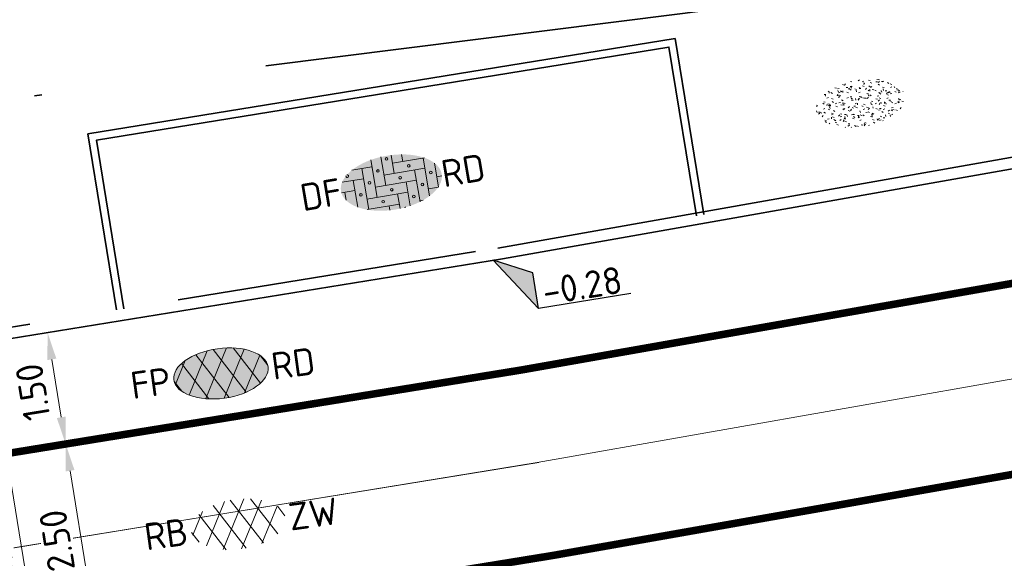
# Model space of a CAD drawing. Header units: metres. Extents: x 0 to 269924, y 0 to 933292.
# Tile 156 of 247: x 134489.69 to 134502.77, y 466567.3 to 466574.46. Entities that reach past the tile are written whole.
import ezdxf
from ezdxf import colors
from ezdxf.entities.mleader import LeaderData, LeaderLine
from ezdxf.enums import TextEntityAlignment as Align
from ezdxf.math import Vec2, Vec3

# ---------------------------------------------------------------- set-up
doc = ezdxf.new("R2010")
doc.units = ezdxf.units.M
for name, pattern in [('VH-OPSLUITBAND_100X200', [16, 8, -2, 4, -2]), ('VH-OPSLUITBAND_150X250', [24, 16, -2, 4, -2]), ('VW-1-1_STREEP', [2, 1, -1]), ('XX-PROJECTGRENS', [18, 12, -3, 0, -3])]:
    doc.linetypes.add(name, pattern=pattern)
for name, color, linetype, lineweight in [('B-WE-VH-M', 7, 'Continuous', 18), ('N-WE-KG-GRENS_PROJECT-G', 7, 'XX-PROJECTGRENS', 35), ('N-WE-VH-KANTOPSLUITING_OPSLUITBAND_100X200-G', 150, 'VH-OPSLUITBAND_100X200', 35), ('N-WE-VH-KANTOPSLUITING_OPSLUITBAND_150X250-G', 150, 'VH-OPSLUITBAND_150X250', 35), ('N-WE-VH-KANTOPSLUITING_VOORKANTBAND-G', 50, 'Continuous', 35), ('N-WE-VH-VERHARDING-T18', 10, 'Continuous', 18), ('N-WE-VH-VERHARDING_ASFALT-S', 7, 'Continuous', 18), ('N-WE-VH-VERHARDING_STRAATBAKSTEEN-S', 7, 'Continuous', 18), ('N-WE-VW-MARKERING_LANGS_STREEP_11_010-G', 7, 'VW-1-1_STREEP', 13), ('X-XX-AL-HOOGTELABEL-S', 7, 'Continuous', 25)]:
    doc.layers.add(name, color=color, linetype=linetype, lineweight=lineweight)
doc.layers.add('N-WE-GR-GRAS-S', color=7, linetype='Continuous', lineweight=18, true_color=0x00a500)
doc.layers.add('X-XX-AL-HULPLIJN-G', color=30, linetype='Continuous', lineweight=18, plot=False)
doc.styles.add('NLCS-ISO', font='NLCS-ISO.ttf')
doc.styles.add('NLCS-ISO-M200-T18', font='NLCS-ISO.ttf', dxfattribs={"height": 0.36})
doc.dimstyles.new('NLCS-M200-T18-PIJL_L2_H2', dxfattribs={"dimscale": 0.2, "dimtxt": 2.5, "dimasz": 1.8, "dimexe": 2, "dimexo": 2, "dimgap": 0.7, "dimtad": 1, "dimzin": 0, "dimdsep": 46, "dimtxsty": 'NLCS-ISO-M200-T18', "dimcen": 0, "dimdle": 2, "dimclrd": 256, "dimclre": 256, "dimclrt": 10, "dimazin": 0, "dimtfac": 1, "dimtdec": 3, "dimtofl": 0, "dimtmove": 0, "dimatfit": 3, "dimfxl": 2, "dimfxlon": 1, "dimtfillclr": 256, "dimtolj": 1, "dimtzin": 0, "dimlwd": -1, "dimlwe": -1, "dimarcsym": 0})

# ---------------------------------------------------------------- blocks, each defined once
blk = doc.blocks.new('*D565')
at = {"layer": 'B-WE-VH-M', "transparency": 16777216}
for p, q in [((134490.695, 466568.881), (134489.905, 466568.752)), ((134490.643, 466566.704), (134490.358, 466568.461)), ((134491.096, 466566.413), (134490.306, 466566.285))]:
    blk.add_line(p, q, dxfattribs=at)
for points in [[(134490.299, 466568.452), (134490.417, 466568.471), (134490.3, 466568.817)], [(134490.584, 466566.695), (134490.703, 466566.714), (134490.701, 466566.349)]]:
    blk.add_solid(points, dxfattribs=at)
at = {"layer": 'Defpoints', "color": 0, "transparency": 16777216}
for p in [(134491.664, 466569.038), (134490.3, 466568.817), (134492.065, 466566.571)]:
    blk.add_point(p, dxfattribs=at)
at = {"layer": 'B-WE-VH-M', "color": 10, "transparency": 16777216, "insert": (134490.185, 466567.532), "char_height": 0.36, "attachment_point": 5, "rotation": 99.2315, "style": 'NLCS-ISO-M200-T18', "bg_fill": 3, "box_fill_scale": 1.1, "bg_fill_color": 256, "bg_fill_true_color": 13158600, "bg_fill_transparency": 0}
blk.add_mtext('\\A1;2.50', dxfattribs=at)
blk = doc.blocks.new('*D566')
at = {"layer": 'B-WE-VH-M', "transparency": 16777216}
for p, q in [((134490.454, 466570.361), (134489.665, 466570.233)), ((134490.242, 466569.172), (134490.117, 466569.942)), ((134490.695, 466568.881), (134489.905, 466568.752))]:
    blk.add_line(p, q, dxfattribs=at)
for points in [[(134490.058, 466569.932), (134490.176, 466569.952), (134490.059, 466570.297)], [(134490.183, 466569.162), (134490.301, 466569.182), (134490.3, 466568.817)]]:
    blk.add_solid(points, dxfattribs=at)
at = {"layer": 'Defpoints', "color": 0, "transparency": 16777216}
for p in [(134491.423, 466570.519), (134490.059, 466570.297), (134491.664, 466569.038)]:
    blk.add_point(p, dxfattribs=at)
at = {"layer": 'B-WE-VH-M', "color": 10, "transparency": 16777216, "insert": (134489.864, 466569.506), "char_height": 0.36, "attachment_point": 5, "rotation": 99.2315, "style": 'NLCS-ISO-M200-T18', "bg_fill": 3, "box_fill_scale": 1.1, "bg_fill_color": 256, "bg_fill_true_color": 13158600, "bg_fill_transparency": 0}
blk.add_mtext('\\A1;1.50', dxfattribs=at)
blk = doc.blocks.new('*D567')
at = {"layer": 'B-WE-VH-M', "transparency": 16777216}
for p, q in [((134489.665, 466570.233), (134488.875, 466570.105)), ((134489.327, 466569.814), (134490.094, 466565.095)), ((134490.547, 466564.804), (134489.757, 466564.676))]:
    blk.add_line(p, q, dxfattribs=at)
for points in [[(134489.268, 466569.804), (134489.387, 466569.823), (134489.27, 466570.169)], [(134490.035, 466565.086), (134490.154, 466565.105), (134490.152, 466564.74)]]:
    blk.add_solid(points, dxfattribs=at)
at = {"layer": 'Defpoints', "color": 0, "transparency": 16777216}
for p in [(134491.423, 466570.519), (134492.306, 466565.09), (134490.152, 466564.74)]:
    blk.add_point(p, dxfattribs=at)
at = {"layer": 'B-WE-VH-M', "color": 10, "transparency": 16777216, "insert": (134489.395, 466567.403), "char_height": 0.36, "attachment_point": 5, "rotation": 99.2315, "style": 'NLCS-ISO-M200-T18', "bg_fill": 3, "box_fill_scale": 1.1, "bg_fill_color": 256, "bg_fill_true_color": 13158600, "bg_fill_transparency": 0}
blk.add_mtext('\\A1;5.50', dxfattribs=at)
blk = doc.blocks.new('*U646')
for p, q in [((2.434, -1.295), (0, 0)), ((0, 0), (2.383, -3.696)), ((2.383, -3.696), (2.434, -1.295)), ((8.586, -3.826), (2.383, -3.696))]:
    blk.add_line(p, q)
blk.add_solid([(2.434, -1.295), (0, 0), (2.383, -3.696)])
at = {"style": 'NLCS-ISO'}
blk.add_attdef('...', text='', height=1.8, rotation=358.79338, dxfattribs=at).set_placement((5.476, -4.18), align=Align.BOTTOM_CENTER)
blk = doc.blocks.new('SVH-ASFALT_KL-SO')
at = {"ltscale": 0.1}
for p, q in [((-2.513, -1.227), (-0.921, 1.531)), ((0.086, -1.734), (-1.71, 1.377)), ((-1.449, -1.613), (0.372, 1.541)), ((1.263, -1.545), (-0.531, 1.563)), ((2.285, -1.086), (0.804, 1.48)), ((-3.323, -0.402), (-2.467, 1.081)), ((-1.248, -1.653), (-2.733, 0.92)), ((-0.237, -1.742), (1.516, 1.294)), ((1.146, -1.576), (2.491, 0.753)), ((2.913, 0.056), (2.533, 0.714)), ((-2.964, -0.909), (-3.374, -0.2))]:
    blk.add_line(p, q, dxfattribs=at)
at = {"style": 'NLCS-ISO'}
blk.add_attdef('FUNCTIE_VERHARDING', text='', height=1.8, dxfattribs=at).set_placement((-3.623, -0.086), align=Align.MIDDLE_RIGHT)
blk.add_attdef('KLEUR', text='', height=1.8, dxfattribs=at).set_placement((3.167, -0.086), align=Align.MIDDLE_LEFT)
at = {"style": 'NLCS-ISO', "flags": 1}
blk.add_attdef('FUNCTIE', text='', height=1.8, dxfattribs=at).set_placement((0.116, -3.585), align=Align.MIDDLE_CENTER)
blk = doc.blocks.new('SVH-ASFALT_FP_KL-SO')
at = {"true_color": 0xa50000}
h = blk.add_hatch(color=14, dxfattribs=at)
h.dxf.hatch_style = 1
edge = h.paths.add_edge_path()
edge.add_ellipse((0, 0), major_axis=(0.631, 0), ratio=0.525613, start_angle=0, end_angle=360)
at = {"ltscale": 0.1}
for p, q in [((-0.457, -0.228), (-0.139, 0.323)), ((0.063, -0.33), (-0.296, 0.292)), ((-0.244, -0.305), (0.12, 0.325)), ((0.298, -0.292), (-0.061, 0.33)), ((-0.002, -0.331), (0.349, 0.276)), ((0.503, -0.2), (0.206, 0.313)), ((-0.619, -0.063), (-0.448, 0.233)), ((-0.204, -0.314), (-0.501, 0.201)), ((0.275, -0.298), (0.544, 0.168)), ((0.628, 0.028), (0.552, 0.16)), ((-0.547, -0.165), (-0.629, -0.023))]:
    blk.add_line(p, q, dxfattribs=at)
at = {"layer": 'X-XX-AL-HULPLIJN-G'}
blk.add_ellipse((0, 0), major_axis=(0.631, 0), ratio=0.525613, dxfattribs=at)
at = {"style": 'NLCS-ISO'}
blk.add_attdef('RB', text='', height=0.36, dxfattribs=at).set_placement((-0.679, 0), align=Align.MIDDLE_RIGHT)
blk.add_attdef('RD', text='', height=0.36, dxfattribs=at).set_placement((0.679, 0), align=Align.MIDDLE_LEFT)
blk = doc.blocks.new('SVH-SBS_DIKFORMAAT_ELLEBOOG_KL-SO')
h = blk.add_hatch(color=254)
edge = h.paths.add_edge_path()
edge.add_ellipse((1.092, 0.124), major_axis=(3.395, 0), ratio=0.533267, start_angle=0, end_angle=360)
for p, q in [((-1.354, 1.38), (0, 1.38)), ((-0.69, 1.38), (-0.69, -1.38)), ((0, 1.839), (0, -0.69)), ((0.69, 1.922), (0.69, 0)), ((1.38, 1.928), (1.38, 0.69)), ((1.38, 1.38), (3.537, 1.38)), ((2.07, 1.858), (2.07, 1.38)), ((3.45, 1.38), (3.45, -1.178)), ((-2.133, 0.69), (-0.69, 0.69)), ((-1.38, 0.69), (-1.38, -1.117)), ((0.69, 0.69), (3.45, 0.69)), ((2.76, 0.69), (2.76, -1.452)), ((4.14, 0.921), (4.14, -0.672)), ((-2.295, 0), (-1.38, 0)), ((0, 0), (2.76, 0)), ((4.14, 0), (4.478, 0)), ((-2.07, 0), (-2.07, -0.535)), ((2.07, 0), (2.07, -1.609)), ((-0.69, -0.69), (2.07, -0.69)), ((1.38, -0.69), (1.38, -1.679)), ((3.45, -0.69), (4.124, -0.69)), ((-0.797, -1.38), (1.38, -1.38)), ((0.69, -1.38), (0.69, -1.673)), ((2.76, -1.38), (2.98, -1.38))]:
    blk.add_line(p, q)
for centre in [(1.035, 1.725), (0.345, 1.035), (2.415, 1.035), (-0.345, 0.345), (1.725, 0.345), (3.795, 0.345), (-1.035, -0.345), (1.035, -0.345), (3.105, -0.345), (0.345, -1.035), (2.415, -1.035)]:
    blk.add_circle(centre, 0.0881)
for centre, start, end in [((-1.725, 1.035), 158.91241, 101.19023), ((1.725, -1.725), 59.09113, 132.34328)]:
    blk.add_arc(centre, 0.0881, start, end)
at = {"style": 'NLCS-ISO'}
blk.add_attdef('FORMAAT', text='', height=1.8, dxfattribs=at).set_placement((-2.303, 0.124), align=Align.MIDDLE_RIGHT)
blk.add_attdef('KLEUR', text='', height=1.8, dxfattribs=at).set_placement((4.487, 0.124), align=Align.MIDDLE_LEFT)
at = {"style": 'NLCS-ISO', "flags": 1}
blk.add_attdef('FUNCTIE', text='', height=1.8, dxfattribs=at).set_placement((0.116, -3.585), align=Align.MIDDLE_CENTER)
blk = doc.blocks.new('SGR-GRAS_01-SO')
at = {"ltscale": 0.1}
for p, q in [((-0.939, 0.84), (-1.004, 0.878)), ((-0.576, 0.919), (-0.64, 0.957)), ((-0.562, 0.919), (-0.509, 0.972)), ((-0.212, 0.998), (-0.269, 1.031)), ((0.073, 0.993), (0.138, 1.031)), ((0.239, 0.923), (0.312, 0.942)), ((0.317, 0.814), (0.304, 0.888)), ((0.594, 0.925), (0.522, 0.945)), ((0.912, 0.894), (0.907, 0.925)), ((1.012, 0.869), (0.947, 0.906)), ((-1.448, 0.644), (-1.521, 0.664)), ((-1.469, 0.576), (-1.482, 0.65)), ((-1.427, 0.476), (-1.354, 0.496)), ((-1.302, 0.761), (-1.324, 0.774)), ((-1.284, 0.684), (-1.278, 0.759)), ((-1.154, 0.647), (-1.207, 0.7)), ((-0.968, 0.512), (-0.915, 0.565)), ((-0.893, 0.496), (-0.965, 0.515)), ((-0.923, 0.418), (-0.858, 0.456)), ((-0.892, 0.812), (-0.817, 0.812)), ((-0.873, 0.655), (-0.886, 0.729)), ((-0.871, 0.625), (-0.799, 0.644)), ((-0.804, 0.474), (-0.869, 0.511)), ((-0.73, 0.647), (-0.783, 0.7)), ((-0.689, 0.607), (-0.682, 0.682)), ((-0.441, 0.553), (-0.506, 0.59)), ((-0.427, 0.785), (-0.499, 0.804)), ((-0.425, 0.706), (-0.36, 0.743)), ((-0.305, 0.647), (-0.358, 0.7)), ((-0.317, 0.812), (-0.242, 0.812)), ((-0.316, 0.774), (-0.244, 0.793)), ((-0.278, 0.735), (-0.291, 0.809)), ((-0.078, 0.632), (-0.143, 0.669)), ((-0.093, 0.53), (-0.087, 0.604)), ((-0.002, 0.47), (0.071, 0.489)), ((0.128, 0.636), (0.056, 0.656)), ((0.119, 0.647), (0.066, 0.7)), ((0.286, 0.711), (0.221, 0.748)), ((0.258, 0.812), (0.333, 0.812)), ((0.322, 0.565), (0.375, 0.618)), ((0.429, 0.477), (0.494, 0.514)), ((0.543, 0.647), (0.49, 0.7)), ((0.502, 0.452), (0.509, 0.527)), ((0.554, 0.619), (0.626, 0.638)), ((0.649, 0.79), (0.584, 0.827)), ((0.684, 0.487), (0.611, 0.507)), ((0.784, 0.423), (0.719, 0.461)), ((0.833, 0.812), (0.908, 0.812)), ((0.967, 0.647), (0.914, 0.7)), ((0.927, 0.764), (0.992, 0.802)), ((1.15, 0.777), (1.077, 0.796)), ((1.147, 0.502), (1.082, 0.54)), ((1.098, 0.375), (1.104, 0.45)), ((1.109, 0.767), (1.182, 0.787)), ((1.392, 0.647), (1.339, 0.7)), ((1.424, 0.463), (1.496, 0.483)), ((1.51, 0.581), (1.445, 0.619)), ((1.607, 0.407), (1.594, 0.481)), ((-1.964, -0.07), (-1.977, 0.004)), ((-1.93, 0.188), (-1.925, 0.244)), ((-1.893, 0.237), (-1.921, 0.253)), ((-1.668, 0.023), (-1.595, 0.043)), ((-1.596, 0.241), (-1.649, 0.294)), ((-1.53, 0.316), (-1.595, 0.353)), ((-1.517, 0.187), (-1.442, 0.187)), ((-1.358, 0.206), (-1.431, 0.226)), ((-1.421, 0.131), (-1.356, 0.168)), ((-1.369, 0.009), (-1.382, 0.083)), ((-1.375, 0.106), (-1.322, 0.159)), ((-1.334, 0.111), (-1.328, 0.186)), ((-1.167, 0.395), (-1.232, 0.432)), ((-1.172, 0.241), (-1.225, 0.294)), ((-1.112, 0.172), (-1.04, 0.192)), ((-1.032, 0.028), (-1.097, 0.066)), ((-0.942, 0.187), (-0.867, 0.187)), ((-0.803, 0.057), (-0.875, 0.077)), ((-0.747, 0.241), (-0.8, 0.294)), ((-0.773, 0.089), (-0.786, 0.163)), ((-0.739, 0.034), (-0.732, 0.109)), ((-0.669, 0.107), (-0.734, 0.145)), ((-0.557, 0.321), (-0.485, 0.34)), ((-0.337, 0.347), (-0.41, 0.366)), ((-0.323, 0.241), (-0.376, 0.294)), ((-0.306, 0.186), (-0.371, 0.224)), ((-0.367, 0.187), (-0.292, 0.187)), ((-0.243, 0.017), (-0.17, 0.036)), ((-0.178, 0.169), (-0.191, 0.242)), ((-0.143, -0.043), (-0.137, 0.032)), ((-0.085, 0.159), (-0.032, 0.212)), ((-0.069, 0.189), (-0.004, 0.227)), ((0.057, 0.265), (-0.008, 0.303)), ((0.101, 0.241), (0.048, 0.294)), ((0.218, 0.198), (0.146, 0.217)), ((0.208, 0.187), (0.283, 0.187)), ((0.313, 0.166), (0.385, 0.185)), ((0.42, 0.344), (0.355, 0.382)), ((0.417, 0.248), (0.404, 0.322)), ((0.526, 0.241), (0.472, 0.294)), ((0.555, -0.022), (0.49, 0.015)), ((0.774, 0.049), (0.701, 0.069)), ((0.783, 0.187), (0.858, 0.187)), ((0.918, 0.057), (0.853, 0.094)), ((0.868, 0.315), (0.941, 0.334)), ((0.95, 0.241), (0.897, 0.294)), ((1.012, 0.328), (0.999, 0.402)), ((1.239, 0.338), (1.167, 0.358)), ((1.183, 0.011), (1.255, 0.03)), ((1.206, 0.212), (1.259, 0.265)), ((1.282, 0.136), (1.217, 0.173)), ((1.283, 0.248), (1.348, 0.286)), ((1.374, 0.241), (1.321, 0.294)), ((1.358, 0.187), (1.433, 0.187)), ((1.645, 0.215), (1.58, 0.252)), ((1.693, 0.298), (1.7, 0.373)), ((1.795, 0.19), (1.722, 0.209)), ((1.738, 0.159), (1.81, 0.179)), ((1.798, 0.241), (1.745, 0.294)), ((1.933, 0.187), (1.948, 0.187)), ((-1.918, -0.157), (-1.854, -0.119)), ((-1.824, -0.083), (-1.897, -0.064)), ((-1.759, -0.13), (-1.823, -0.092)), ((-1.782, -0.301), (-1.729, -0.248)), ((-1.613, -0.166), (-1.667, -0.113)), ((-1.395, -0.051), (-1.46, -0.013)), ((-1.385, -0.462), (-1.378, -0.387)), ((-1.353, -0.281), (-1.281, -0.261)), ((-1.269, -0.232), (-1.341, -0.212)), ((-1.261, -0.417), (-1.326, -0.38)), ((-1.189, -0.166), (-1.242, -0.113)), ((-1.065, -0.386), (-1, -0.348)), ((-0.897, -0.338), (-0.962, -0.301)), ((-0.765, -0.166), (-0.818, -0.113)), ((-0.798, -0.132), (-0.726, -0.112)), ((-0.713, -0.381), (-0.786, -0.361)), ((-0.674, -0.477), (-0.687, -0.403)), ((-0.534, -0.259), (-0.599, -0.222)), ((-0.567, -0.098), (-0.502, -0.061)), ((-0.491, -0.248), (-0.438, -0.195)), ((-0.484, -0.436), (-0.411, -0.416)), ((-0.341, -0.166), (-0.394, -0.113)), ((-0.248, -0.091), (-0.32, -0.072)), ((-0.171, -0.18), (-0.236, -0.143)), ((-0.078, -0.398), (-0.091, -0.324)), ((0.084, -0.166), (0.031, -0.113)), ((0.072, -0.287), (0.144, -0.268)), ((0.192, -0.101), (0.127, -0.064)), ((0.308, -0.24), (0.235, -0.221)), ((0.327, -0.468), (0.262, -0.43)), ((0.287, -0.327), (0.352, -0.289)), ((0.452, -0.12), (0.459, -0.046)), ((0.508, -0.166), (0.455, -0.113)), ((0.517, -0.318), (0.504, -0.244)), ((0.69, -0.389), (0.625, -0.351)), ((0.627, -0.138), (0.7, -0.119)), ((0.785, -0.039), (0.85, -0.002)), ((0.863, -0.389), (0.791, -0.37)), ((0.799, -0.195), (0.852, -0.142)), ((0.932, -0.166), (0.879, -0.113)), ((0.942, -0.442), (1.014, -0.423)), ((1.053, -0.31), (0.988, -0.272)), ((1.048, -0.198), (1.054, -0.123)), ((1.112, -0.239), (1.099, -0.165)), ((1.329, -0.1), (1.256, -0.08)), ((1.356, -0.166), (1.303, -0.113)), ((1.416, -0.231), (1.351, -0.193)), ((1.497, -0.293), (1.569, -0.274)), ((1.639, -0.268), (1.704, -0.231)), ((1.643, -0.275), (1.65, -0.2)), ((1.707, -0.159), (1.694, -0.085)), ((1.779, -0.152), (1.715, -0.114)), ((1.781, -0.166), (1.728, -0.113)), ((1.884, -0.248), (1.812, -0.229)), ((-1.624, -0.496), (-1.689, -0.459)), ((-1.631, -0.572), (-1.684, -0.519)), ((-1.567, -0.438), (-1.492, -0.438)), ((-1.535, -0.657), (-1.498, -0.636)), ((-1.269, -0.557), (-1.282, -0.483)), ((-1.207, -0.572), (-1.26, -0.519)), ((-1.179, -0.67), (-1.252, -0.651)), ((-1.126, -0.784), (-1.191, -0.746)), ((-1.039, -0.585), (-0.967, -0.565)), ((-0.992, -0.438), (-0.917, -0.438)), ((-0.898, -0.654), (-0.845, -0.601)), ((-0.783, -0.572), (-0.836, -0.519)), ((-0.763, -0.705), (-0.828, -0.667)), ((-0.789, -0.539), (-0.782, -0.464)), ((-0.725, -0.889), (-0.652, -0.869)), ((-0.709, -0.902), (-0.644, -0.864)), ((-0.624, -0.819), (-0.696, -0.799)), ((-0.399, -0.626), (-0.464, -0.588)), ((-0.417, -0.438), (-0.342, -0.438)), ((-0.358, -0.572), (-0.411, -0.519)), ((-0.158, -0.529), (-0.23, -0.51)), ((-0.211, -0.614), (-0.146, -0.577)), ((-0.193, -0.616), (-0.187, -0.541)), ((-0.169, -0.74), (-0.097, -0.72)), ((-0.036, -0.547), (-0.101, -0.509)), ((0.066, -0.572), (0.013, -0.519)), ((0.158, -0.438), (0.233, -0.438)), ((0.397, -0.678), (0.325, -0.659)), ((0.386, -0.591), (0.459, -0.572)), ((0.393, -0.601), (0.446, -0.548)), ((0.462, -0.834), (0.397, -0.797)), ((0.402, -0.693), (0.409, -0.618)), ((0.49, -0.572), (0.437, -0.519)), ((0.617, -0.884), (0.604, -0.81)), ((0.643, -0.843), (0.708, -0.806)), ((0.733, -0.438), (0.808, -0.438)), ((0.825, -0.755), (0.76, -0.718)), ((0.914, -0.572), (0.861, -0.519)), ((0.953, -0.827), (0.88, -0.808)), ((0.998, -0.77), (1.004, -0.696)), ((1.188, -0.676), (1.123, -0.639)), ((1.141, -0.556), (1.206, -0.518)), ((1.212, -0.805), (1.199, -0.731)), ((1.256, -0.746), (1.328, -0.727)), ((1.339, -0.572), (1.286, -0.519)), ((1.308, -0.438), (1.383, -0.438)), ((1.419, -0.538), (1.346, -0.518)), ((1.551, -0.597), (1.486, -0.56)), ((1.684, -0.547), (1.736, -0.495)), ((1.713, -0.522), (1.71, -0.519)), ((-0.836, -0.943), (-0.853, -0.926)), ((-0.582, -0.994), (-0.587, -0.97)), ((-0.376, -0.979), (-0.429, -0.926)), ((-0.265, -0.992), (-0.33, -0.955)), ((-0.068, -0.968), (-0.141, -0.948)), ((-0.014, -1.008), (0.039, -0.955)), ((0.048, -0.979), (-0.005, -0.926)), ((0.021, -0.964), (0.008, -0.89)), ((0.099, -0.913), (0.034, -0.876)), ((0.172, -1.037), (0.218, -1.024)), ((0.472, -0.979), (0.419, -0.926)), ((0.701, -0.895), (0.773, -0.876)), ((0.856, -0.938), (0.844, -0.926))]:
    blk.add_line(p, q, dxfattribs=at)
at = {"ltscale": 0.1, "style": 'NLCS-ISO'}
blk.add_attdef('TYPE', text='', height=0.5, dxfattribs=at).set_placement((3.471, -0.016), align=Align.MIDDLE_CENTER)

msp = doc.modelspace()

# ---------------------------------------------------------------- linework, layer by layer
at = {"layer": 'N-WE-KG-GRENS_PROJECT-G', "flags": 128}
msp.add_lwpolyline([(133942.152, 466524.013), (133955.533, 466522.507), (133956.145, 466521.626), (133962.811, 466521.355), (133963.543, 466522.67), (133965.054, 466522.563), (133965.551, 466521.193), (133981.5, 466520.334), (133981.565, 466520.896), (133982.028, 466520.86), (133994.134, 466520.33), (133994.151, 466519.671), (134009.067, 466519.478), (134013.911, 466519.512), (134027.732, 466519.636), (134028.693, 466519.554), (134034.796, 466519.611), (134050.86, 466519.659), (134068.501, 466520.152), (134071.254, 466520.237), (134077.26, 466520.692), (134094.041, 466522.635), (134101.385, 466523.282), (134101.428, 466523.91), (134128.995, 466527.092), (134141.938, 466528.627), (134148.421, 466529.392), (134148.476, 466529.087), (134157.108, 466530.24), (134157.762, 466530.339), (134157.953, 466529.076), (134163.706, 466529.946), (134172.69, 466531.055), (134201.838, 466535.069), (134202.197, 466534.878), (134203.304, 466535.042), (134208.161, 466535.722), (134214.682, 466536.673), (134215.15, 466536.846), (134235.766, 466539.754), (134239.587, 466540.449), (134251.117, 466542.218), (134251.536, 466542.09), (134264.479, 466543.833), (134264.487, 466544.317), (134273.56, 466545.641), (134273.608, 466545.287), (134285.679, 466546.863), (134299.118, 466548.971), (134309.192, 466550.345), (134329.805, 466553.659), (134341.526, 466555.206), (134346.97, 466556.112), (134351.977, 466556.025), (134358.949, 466556.887), (134359.186, 466557.313), (134365.426, 466557.917), (134389.225, 466560.758), (134395.395, 466561.519), (134400.633, 466562.019), (134418.638, 466563.907), (134426.404, 466566.343), (134432.472, 466567.14), (134437.532, 466567.422), (134444.848, 466568.25), (134448.277, 466568.388), (134484.594, 466572.762), (134486.539, 466572.966), (134490.599, 466573.546), (134498.499, 466574.536), (134514.318, 466576.701), (134542.397, 466581.367), (134546.702, 466582.122), (134551.593, 466582.441), (134551.871, 466583.179), (134557.906, 466584.406), (134558.276, 466584.115), (134567.36, 466586.004), (134582.717, 466588.715), (134583.108, 466588.972), (134590.444, 466590.398), (134630.038, 466598.271), (134633.264, 466598.923), (134632.087, 466604.993), (134646.051, 466607.537), (134647.414, 466607.429), (134666.972, 466611.405), (134675.342, 466617.463), (134674.819, 466607.593), (134696.995, 466610.537), (134702.172, 466611.327), (134706.525, 466612.071), (134709.085, 466612.323), (134712.087, 466612.776), (134715, 466613.203), (134716.349, 466613.229), (134723.364, 466613.968), (134738.981, 466616.639), (134746.062, 466617.28), (134746.09, 466616.641), (134760.121, 466618.861), (134759.993, 466619.829), (134768.446, 466621.137), (134784.615, 466623.738), (134787.541, 466625.072), (134796.772, 466626.479), (134796.899, 466625.715), (134813.878, 466628.545), (134820.226, 466629.584), (134847.68, 466634.234), (134881.79, 466639.204), (134881.926, 466639.532), (134884.43, 466640.009), (134893.797, 466641.711), (134903.085, 466643.328), (134904.138, 466643.527), (134920.265, 466646.374), (134921.332, 466646.578), (134937.367, 466649.518), (134938.501, 466649.708), (134961.555, 466654.096), (134967.764, 466655.262), (134974.722, 466656.563), (134984.23, 466658.491), (134992.023, 466659.998), (134995.809, 466660.766), (135000.442, 466661.693), (135009.695, 466663.648), (135010.659, 466663.869), (135018.832, 466665.618), (135021.92, 466666.314), (135034.093, 466668.943), (135034.161, 466668.769), (135043.8, 466670.832), (135059.084, 466674.02), (135068.771, 466676.078), (135083.089, 466679.034), (135091.902, 466680.993), (135097.488, 466682.166), (135104.831, 466683.651), (135116.534, 466686.231), (135119.892, 466686.792), (135126.3, 466688.013), (135127.347, 466688.196), (135130.448, 466688.891), (135135.602, 466689.887), (135140.19, 466691.518), (135166.592, 466696.94), (135182.368, 466700.724), (135201.902, 466704.748), (135203.941, 466705.082), (135209.867, 466705.957), (135217.801, 466707.782), (135228.821, 466709.933), (135242.391, 466712.598), (135277.698, 466719.723), (135279.457, 466720.111), (135279.55, 466721.578), (135288.178, 466723.073), (135350.963, 466735.305), (135501.986, 466763.685), (135501.162, 466761.839), (135525.132, 466766.833), (135533.639, 466768.672), (135569.042, 466775.188), (135582.767, 466777.378), (135584.022, 466777.634), (135585.675, 466776.264, 0.01918), (135652.451, 466792.01), (135652.891, 466793.457), (135660.981, 466795.919), (135661.574, 466796.074), (135664.481, 466796.836), (135665.946, 466796.651), (135673.558, 466799.328), (135680.977, 466801.739), (135687.276, 466804.201), (135692.547, 466806.295), (135705.432, 466809.743), (135712.094, 466810.706), (135728.145, 466817.035), (135760.285, 466825.832), (135773.458, 466829.179), (135789.116, 466834.08), (135813.029, 466842.892), (135823.352, 466846.718), (135839.426, 466852.91), (135860.96, 466860.89), (135867.928, 466863.26), (135895.199, 466872.784), (135899.312, 466861.8), (135873.359, 466852.082), (135873.188, 466848.843), (135867.814, 466846.669), (135856.104, 466842.036), (135847.253, 466838.505), (135830.033, 466832.514), (135818.854, 466828.652), (135812.865, 466826.949), (135808.959, 466825.804), (135805.053, 466824.658), (135770.731, 466814.307), (135766.971, 466812.016), (135761.879, 466808.079), (135757.591, 466807.133), (135743.839, 466803.566), (135724.075, 466798.35), (135721.275, 466798.229), (135720.422, 466801.401), (135715.133, 466799.834), (135698.553, 466794.754), (135698.279, 466793.693), (135686.038, 466790.352), (135686.038, 466789.248), (135686.038, 466787.562), (135681.985, 466786.092), (135677.719, 466785.319), (135623.458, 466770.711), (135607.41, 466767.662), (135584.355, 466763.142), (135577.091, 466761.475), (135570.47, 466760.803), (135524.714, 466753.103), (135522.642, 466752.878), (135515.666, 466751.661), (135498.388, 466748.218), (135460.498, 466741.759), (135438.515, 466737.953), (135402.134, 466731.048), (135401.842, 466732.671), (135396.111, 466731.637), (135390.927, 466730.659), (135374.008, 466727.423), (135342.463, 466720.896), (135337.831, 466720.249), (135332.781, 466719.412), (135316.41, 466716.549), (135312.764, 466716.512), (135301.04, 466714.003), (135296.667, 466713.077), (135288.078, 466711.338), (135288.031, 466710.414), (135288.066, 466708.643), (135283.612, 466707.738), (135244.114, 466700.084), (135242.59, 466702.114), (135218.779, 466697.088), (135216.4, 466696.736), (135207.126, 466694.996), (135197.842, 466693.22), (135196.987, 466690.777), (135188.214, 466689.009), (135186.218, 466690.919), (135157.953, 466685.339), (135157.545, 466682.623), (135152.388, 466681.564), (135151.517, 466683.806), (135135.729, 466680.62), (135134.464, 466677.149), (135128.184, 466675.854), (135125.788, 466678.571), (135109.606, 466675.114), (135107.871, 466673.543), (135107.871, 466672.134), (135099.469, 466670.442), (135080.265, 466666.625), (135079.406, 466666.151), (135069.61, 466664.202), (135057.638, 466661.759), (135035.803, 466657.155), (135033.723, 466658.689), (135013.618, 466654.679), (135014.198, 466652.086), (135012.612, 466651.731), (135012.176, 466654.16), (134999.525, 466651.581), (134981.058, 466648.065), (134978.74, 466647.609), (134978.586, 466647.723), (134973.29, 466646.777), (134967.912, 466645.754), (134966.071, 466645.409), (134952.75, 466642.776), (134952.592, 466643.577), (134951.246, 466643.315), (134944.955, 466642.097), (134940.872, 466641.345), (134939.907, 466640.789), (134925.329, 466637.906), (134925.171, 466637.877), (134925.333, 466636.966), (134925.553, 466635.733), (134922.159, 466635.157), (134921.983, 466636.201), (134920.712, 466635.973), (134906.644, 466633.431), (134906.509, 466633.768), (134899.927, 466632.517), (134896.041, 466630.574), (134862.297, 466626.202), (134861.423, 466623.924), (134854.723, 466622.819), (134853.222, 466624.597), (134834.721, 466621.381), (134818.755, 466618.638), (134803.128, 466616.182), (134801.097, 466614.744), (134787.48, 466613.242), (134768.983, 466610.888), (134755.14, 466609.258), (134754.957, 466609.237), (134754.786, 466610.217), (134731.872, 466606.359), (134713.4, 466603.055), (134699.607, 466600.717), (134685.428, 466598.156), (134675.878, 466596.194), (134672.276, 466595.656), (134668.91, 466595.016), (134645.926, 466591.058), (134638.577, 466590.001), (134611.474, 466584.899), (134601.717, 466583.131), (134600.6, 466582.901), (134592.762, 466581.44), (134575.118, 466578.109), (134569.726, 466577.127), (134558.057, 466574.923), (134547.369, 466573.132), (134538.23, 466571.522), (134531.355, 466570.551), (134524.272, 466569.346), (134519.026, 466568.326), (134515.39, 466567.719), (134505.384, 466563.341), (134500.986, 466562.643), (134495.881, 466561.909), (134495.823, 466562.312), (134492.204, 466563.642), (134484.398, 466562.518), (134478.905, 466561.786), (134469.843, 466560.533), (134464.536, 466559.742), (134456.919, 466558.745), (134448.033, 466557.687), (134433.208, 466556.61), (134412.104, 466554.577), (134407.553, 466554.101), (134387.467, 466551.741), (134381.785, 466550.955), (134364.962, 466548.659), (134360.191, 466548.481), (134354.944, 466547.628), (134324.113, 466542.837), (134319.685, 466541.923), (134312.466, 466540.844), (134307.061, 466539.9), (134305.527, 466540.739), (134283.993, 466537.831), (134278.004, 466536.268), (134260.392, 466533.941), (134253.899, 466532.65), (134244.867, 466531.618), (134227.961, 466528.835), (134196.876, 466524.748), (134191.294, 466524.652), (134189.441, 466519.487), (134180.543, 466523.251), (134138.079, 466517.961), (134135.279, 466517.668), (134120.646, 466515.791), (134115.858, 466514.998), (134094.415, 466512.788), (134094.483, 466512.133), (134077.905, 466510.692), (134056.132, 466509.19), (134043.898, 466509.02), (134033.049, 466509.242), (134023.923, 466509.529), (134011.048, 466510.262), (134011.12, 466510.989), (133978.031, 466511.971), (133977.492, 466511.386), (133976.525, 466511.415), (133970.93, 466511.61), (133940.859, 466512.853), (133936.339, 466513.04), (133926.354, 466513.566), (133918.767, 466513.929), (133914.845, 466514.016), (133909.555, 466514.279), (133907.78, 466514.373), (133898.183, 466514.701), (133889.291, 466514.99), (133877.411, 466515.387), (133865.169, 466516.189), (133858.598, 466516.511), (133853.557, 466516.784), (133840.824, 466517.534), (133833.647, 466517.757), (133833.706, 466517.421), (133832.853, 466517.458), (133826.979, 466517.575), (133808.076, 466518.296), (133803.308, 466518.179), (133802.56, 466518.555), (133780.072, 466520.153), (133779.6, 466519.291), (133774.066, 466519.538), (133773.735, 466520.559), (133740.527, 466522.642), (133713.376, 466524.159), (133705.703, 466524.636), (133705.709, 466526.266), (133685.059, 466527.583), (133660.563, 466529.253), (133639.129, 466529.346), (133622.453, 466530.286), (133616.388, 466530.543), (133614.494, 466530.624), (133604.393, 466531.597), (133597.464, 466531.465), (133574.3, 466531.955), (133566.695, 466531.543), (133561.32, 466531.616), (133554.142, 466531.627), (133545.309, 466531.719), (133535.509, 466531.795), (133530.483, 466531.897), (133499.098, 466532.845), (133498.91, 466530.624), (133497.604, 466522.359), (133448.566, 466524.379), (133448.421, 466522.59), (133414.567, 466524.034), (133414.497, 466533.241), (133401.904, 466533.723), (133353.812, 466535.745), (133352.26, 466536.139), (133333.107, 466536.524), (133333.343, 466545.829), (133369.152, 466544.714), (133381.325, 466544.396), (133400.699, 466543.637), (133404.005, 466543.551), (133435.456, 466542.61), (133435.456, 466542.277), (133451.526, 466541.628), (133467.883, 466541.235), (133477.659, 466542.034), (133509.103, 466541.442), (133515.138, 466541.284), (133519.939, 466540.992), (133525.525, 466540.798), (133532.518, 466540.097), (133548.147, 466539.778), (133548.297, 466540.601), (133555.22, 466540.722), (133564.265, 466540.558), (133565.06, 466540.188), (133570.074, 466540.025), (133574.07, 466539.875), (133576.623, 466539.795), (133577.163, 466540.007), (133601.21, 466539.677), (133602.809, 466541.635), (133610.483, 466541.448), (133611.878, 466539.353), (133618.8, 466539.154), (133622.331, 466538.943), (133622.362, 466539.485), (133627.247, 466539.274), (133627.305, 466538.709), (133642.487, 466537.733), (133654.92, 466537.235), (133674.71, 466536.649), (133674.766, 466536.962), (133682.638, 466536.639), (133685.084, 466535.631), (133701.924, 466534.36), (133703.6, 466534.856), (133708.504, 466534.396), (133731.895, 466532.391), (133737.992, 466531.942), (133749.854, 466530.901), (133752.15, 466530.77), (133756.921, 466530.655), (133767.535, 466530.109), (133779.853, 466530.016), (133787.77, 466529.934), (133810.905, 466528.967), (133832.384, 466528.238), (133837.192, 466527.837), (133897.841, 466525.036)], format="xyb", close=True, dxfattribs=at)
at = {"layer": 'N-WE-VH-KANTOPSLUITING_OPSLUITBAND_100X200-G'}
msp.add_lwpolyline([(134498.781, 466571.867), (134498.401, 466574.206), (134490.595, 466572.938), (134490.975, 466570.598)], dxfattribs=at)
at = {"layer": 'N-WE-VH-KANTOPSLUITING_OPSLUITBAND_150X250-G', "flags": 128}
for points in [[(134496.042, 466571.421), (134610.261, 466591.566), (134637.606, 466596.464), (134673.697, 466602.78), (134683.041, 466604.458)], [(134473.979, 466568.194), (134476.52, 466568.517), (134476.52, 466568.517), (134479.689, 466568.92), (134485.951, 466569.782), (134496.123, 466571.435)]]:
    msp.add_lwpolyline(points, dxfattribs=at)
at = {"layer": 'N-WE-VH-KANTOPSLUITING_VOORKANTBAND-G', "flags": 128}
msp.add_lwpolyline([(134683.128, 466604.321), (134673.723, 466602.633), (134637.633, 466596.316), (134610.287, 466591.418), (134496.107, 466571.28), (134485.974, 466569.633), (134479.709, 466568.772), (134476.477, 466568.361), (134460.109, 466566.28), (134456.131, 466565.858), (134444.999, 466564.678), (134435.552, 466563.677), (134434.09, 466563.522), (134423.072, 466562.418), (134410.27, 466561.084), (134396.031, 466559.563), (134369.703, 466556.401), (134357.153, 466554.951), (134341.499, 466553.001), (134226.661, 466536.907, -0.007407), (134137.185, 466524.9, -0.018717), (134085.057, 466519.632, -0.021385), (133941.805, 466520.603, -0.002476), (133862.862, 466523.773)], format="xyb", dxfattribs=at)
msp.add_lwpolyline([(134498.682, 466571.851), (134498.318, 466574.091), (134490.71, 466572.855), (134491.074, 466570.614)], dxfattribs=at)
at = {"layer": 'N-WE-VW-MARKERING_LANGS_STREEP_11_010-G', "ltscale": 5, "const_width": 0.1, "flags": 128}
for points in [[(134188.618, 466529.958, 0.003169), (134226.876, 466535.422), (134341.696, 466551.514), (134357.332, 466553.461), (134369.878, 466554.911), (134396.2, 466558.072), (134410.427, 466559.592), (134423.225, 466560.926), (134434.244, 466562.03), (134460.283, 466564.79), (134479.881, 466567.281), (134486.196, 466568.15), (134496.358, 466569.801), (134610.549, 466589.941), (134637.894, 466594.839), (134673.985, 466601.156), (134712.777, 466608.12), (134724.419, 466610.132), (134794.327, 466621.681), (134822.025, 466625.875), (134823.523, 466626.129)], [(134823.824, 466624.456), (134823.821, 466624.456), (134794.762, 466619.219), (134724.836, 466607.667), (134713.211, 466605.657), (134674.422, 466598.694), (134638.33, 466592.377), (134610.987, 466587.48), (134496.776, 466567.336), (134486.567, 466565.677), (134480.258, 466564.809), (134460.572, 466562.306), (134434.5, 466559.543), (134423.479, 466558.438), (134410.69, 466557.106), (134396.482, 466555.588), (134370.171, 466552.428), (134357.63, 466550.979), (134342.023, 466549.036), (134227.234, 466532.948, -0.003169), (134188.945, 466527.479)]]:
    msp.add_lwpolyline(points, format="xyb", dxfattribs=at)
at = {"layer": 'X-XX-AL-HULPLIJN-G'}
for points in [[(134357.537, 466552.227), (134370.024, 466553.67), (134396.341, 466556.83), (134410.559, 466558.349), (134423.352, 466559.682), (134434.372, 466560.787), (134460.428, 466563.548), (134480.069, 466566.045), (134486.382, 466566.913), (134496.567, 466568.569), (134610.768, 466588.711), (134638.112, 466593.608), (134674.203, 466599.925), (134712.994, 466606.888), (134724.628, 466608.899), (134794.587, 466620.457), (134840.079, 466628.077)], [(134469.037, 466567.415), (134476.477, 466568.361), (134479.709, 466568.772), (134485.974, 466569.633), (134496.147, 466571.287)], [(134496.588, 466568.572), (134486.381, 466566.913), (134480.094, 466566.048), (134460.428, 466563.548), (134434.372, 466560.787), (134423.352, 466559.682), (134410.559, 466558.349), (134396.341, 466556.83), (134370.024, 466553.67), (134365.483, 466553.145)]]:
    msp.add_lwpolyline(points, dxfattribs=at)

# ---------------------------------------------------------------- block references
at = {"layer": 'N-WE-GR-GRAS-S', "xscale": 0.2999999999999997, "yscale": 0.2999999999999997, "zscale": 0.2999999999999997, "rotation": 10.00000000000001}
msp.add_blockref('SGR-GRAS_01-SO', (134500.864, 466573.345), dxfattribs=at)
at = {"layer": 'N-WE-VH-VERHARDING_STRAATBAKSTEEN-S', "xscale": 0.2000000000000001, "yscale": 0.2000000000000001, "zscale": 0.2000000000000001, "rotation": 9.632540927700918}
msp.add_blockref('SVH-SBS_DIKFORMAAT_ELLEBOOG_KL-SO', (134494.417, 466572.23), dxfattribs=at).add_auto_attribs({'FORMAAT': 'DF', 'KLEUR': 'RD'})
at = {"layer": 'X-XX-AL-HOOGTELABEL-S', "xscale": 0.2000000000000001, "yscale": 0.2000000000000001, "zscale": 0.2000000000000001, "rotation": 10.43814902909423}
msp.add_blockref('*U646', (134495.982, 466571.26), dxfattribs=at).add_auto_attribs({'...': '-0.28'})

# ---------------------------------------------------------------- leaders
at = {"layer": 'N-WE-VH-VERHARDING-T18'}
ml = msp.add_multileader_mtext('Standard', dxfattribs=at)
ml.set_content('', color=256, style='NLCS-ISO-M200-T18')
ml.set_leader_properties(color=256, linetype='ByLayer', lineweight=-1)
ml.build(insert=Vec2(0, 0))
ml.multileader.update_dxf_attribs({"has_dogleg": 0, "text_left_attachment_type": 5, "text_right_attachment_type": 5, "dogleg_length": 0.36, "arrow_head_size": 0.36})
ctx = ml.context
ctx.base_point, ctx.char_height, ctx.arrow_head_size, ctx.landing_gap_size, ctx.plane_origin = Vec3(135697.392, 466805.766), 0.36, 0.36, 0.18, Vec3(135695.697, 466805.189)
ctx.left_attachment, ctx.right_attachment = 5, 5
notes = []
notes.append((ctx, [(0, (0, 0, 0), (0, 0), (1, 0), 1, [])]))
ctx.mtext.insert, ctx.mtext.rotation, ctx.mtext.flow_direction = Vec3(135697.572, 466806.126), -0.147529, 5
for ctx, leaders in notes:
    for number, flags, end, landing, length, lines in leaders:
        leader = LeaderData()
        leader.index, (leader.has_last_leader_line, leader.has_dogleg_vector, leader.attachment_direction) = number, flags
        leader.last_leader_point, leader.dogleg_vector, leader.dogleg_length = Vec3(end), Vec3(landing), length
        for number, points, colour, breaks in lines:
            line = LeaderLine()
            line.index, line.vertices, line.color, line.breaks = number, Vec3.list(points), colors.encode_raw_color(colour), breaks
            leader.lines.append(line)
        ctx.leaders.append(leader)

# ---------------------------------------------------------------- next in the draw order: dimensions: what is measured, and where the dimension line sits
at = {"layer": 'B-WE-VH-M'}
dim = msp.add_aligned_dim(p1=(134492.065, 466566.571), p2=(134491.664, 466569.038), distance=1.382, dimstyle='NLCS-M200-T18-PIJL_L2_H2', override={"dimtfill": 1}, dxfattribs=at)
dim.commit()
dim.dimension.update_dxf_attribs({"geometry": '*D565', "text_midpoint": (134490.185, 466567.532)})

# ---------------------------------------------------------------- next in the draw order: dimensions: what is measured, and where the dimension line sits
dim = msp.add_aligned_dim(p1=(134491.664, 466569.038), p2=(134491.423, 466570.519), distance=1.382, dimstyle='NLCS-M200-T18-PIJL_L2_H2', override={"dimtfill": 1}, dxfattribs=at)
dim.commit()
dim.dimension.update_dxf_attribs({"geometry": '*D566', "text_midpoint": (134489.864, 466569.506)})

# ---------------------------------------------------------------- next in the draw order: dimensions: what is measured, and where the dimension line sits
dim = msp.add_aligned_dim(p1=(134491.423, 466570.519), p2=(134492.306, 466565.09), distance=-2.182, dimstyle='NLCS-M200-T18-PIJL_L2_H2', override={"dimtfill": 1}, dxfattribs=at)
dim.commit()
dim.dimension.update_dxf_attribs({"geometry": '*D567', "text_midpoint": (134489.395, 466567.403)})

# ---------------------------------------------------------------- next in the draw order: block references
at = {"layer": 'N-WE-VH-VERHARDING_ASFALT-S', "rotation": 7.830282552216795}
msp.add_blockref('SVH-ASFALT_FP_KL-SO', (134492.364, 466569.755), dxfattribs=at).add_auto_attribs({'RD': 'RD', 'RB': 'FP'})
at = {"layer": 'N-WE-VH-VERHARDING_ASFALT-S', "xscale": 0.2000000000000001, "yscale": 0.2000000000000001, "zscale": 0.2000000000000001, "rotation": 7.830835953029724}
msp.add_blockref('SVH-ASFALT_KL-SO', (134492.636, 466567.774), dxfattribs=at).add_auto_attribs({'FUNCTIE_VERHARDING': 'RB', 'KLEUR': 'ZW'})

doc.saveas('drawing.dxf')
